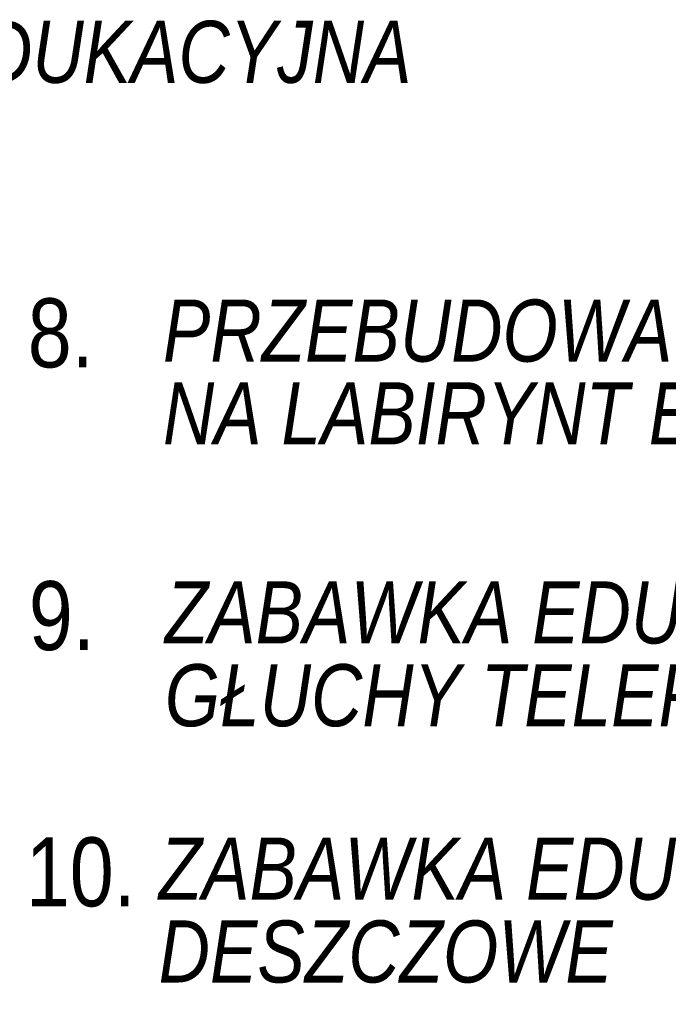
# Model space of a CAD drawing. Header units: inches. Extents: x -32 to 818, y -661 to 218.
# Tile 84 of 256: x 507 to 516, y 11 to 25. Entities that reach past the tile are written whole.
import ezdxf

# ---------------------------------------------------------------- set-up
doc = ezdxf.new("R2010")
doc.units = ezdxf.units.IN
doc.header["$LTSCALE"] = 0.01
doc.header["$MEASUREMENT"] = 0
for name, color, linetype, lineweight in [('_A OPIS', 3, 'Continuous', 9), ('_at_zabawki edukacyjne', 51, 'Continuous', 5), ('_at_zabawki_', 240, 'Continuous', 5)]:
    doc.layers.add(name, color=color, linetype=linetype, lineweight=lineweight)
doc.styles.add('ARIAL', font='arial.ttf', dxfattribs={"height": 1})

msp = doc.modelspace()

# ---------------------------------------------------------------- texts
at = {"layer": '_A OPIS', "linetype": 'Continuous', "char_height": 1, "width": 25.67451, "attachment_point": 1, "style": 'ARIAL'}
for s, insert in [('{\\fArial Narrow|b0|i0|c238|p34;8.}', (506.717, 20.958)), ('{\\fArial Narrow|b0|i0|c238|p34;9.}', (506.733, 16.859)), ('{\\fArial Narrow|b0|i0|c238|p34;10.}', (506.689, 13.144))]:
    msp.add_mtext(s, dxfattribs=dict(at, insert=insert))
at = {"layer": '_at_zabawki edukacyjne', "linetype": 'Continuous', "char_height": 0.9, "width": 18.04907, "attachment_point": 1, "style": 'ARIAL'}
for s, insert in [('\\pxsm0.8;{\\fArial Narrow|b0|i1|c238|p34;ZABAWKA EDUKACYJNA \\PGŁUCHY TELEFON}', (508.704, 16.855)), ('\\pxsm0.8;{\\fArial Narrow|b0|i1|c238|p34;ZABAWKA EDUKACYJNA  RURY DESZCZOWE}', (508.615, 13.14))]:
    msp.add_mtext(s, dxfattribs=dict(at, insert=insert))
at = {"layer": '_at_zabawki_', "linetype": 'Continuous', "char_height": 0.9, "attachment_point": 1, "style": 'ARIAL'}
for s, insert, width in [('\\pxsm0.8;{\\fArial Narrow|b0|i1|c238|p34;STREFA EDUKACYJNA}', (500.999, 24.983), 23.0668), ('\\pxsm0.8;{\\fArial Narrow|b0|i1|c238|p34;PRZEBUDOWA ISTN. OBIEKTU         NA LABIRYNT EDUKACYJNY}', (508.677, 20.941), 17.60867)]:
    msp.add_mtext(s, dxfattribs=dict(at, insert=insert, width=width))

doc.saveas('drawing.dxf')
